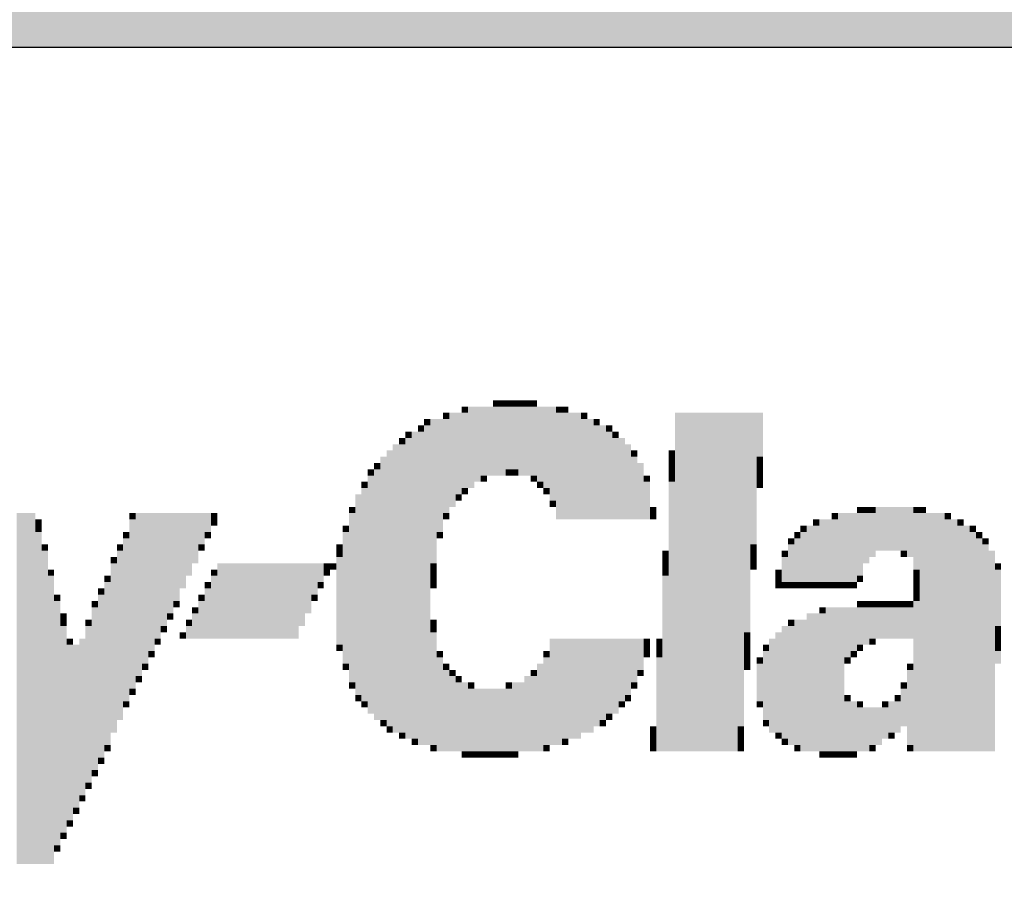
# Model space of a CAD drawing. Header units: millimetres. Extents: x -15250 to 1651995, y -140807 to 78716.
# Tile 17 of 45: x 50956 to 51109, y -97632 to -97496. Entities that reach past the tile are written whole.
import ezdxf
from ezdxf.enums import TextEntityAlignment as Align

# ---------------------------------------------------------------- set-up
doc = ezdxf.new("R2010")
doc.units = ezdxf.units.MM
doc.header["$LTSCALE"] = 100
doc.layers.add('030-PBR popis', color=12, linetype='Continuous', lineweight=9)
doc.styles.add('ISOCPEUB_10', font='isocpeur.ttf')
doc.styles.add('ISOCPEUR', font='isocpeur.ttf')
doc.styles.add('ISOCPEUR_10', font='isocpeur.ttf')

# ---------------------------------------------------------------- blocks, each defined once
blk = doc.blocks.new('KIMBER_1')
at = {"color": 7}
for points in [[(0.66403, 0.04732), (0.66403, 0.04577), (0.66247, 0.04732), (0.66247, 0.04577)], [(0.66559, 0.04732), (0.66559, 0.02706), (0.66403, 0.04732), (0.66403, 0.02706)], [(0.66715, 0.04732), (0.66715, 0.02862), (0.66559, 0.04732), (0.66559, 0.02862)], [(0.6687, 0.04732), (0.6687, 0.03018), (0.66715, 0.04732), (0.66715, 0.03018)], [(0.67026, 0.04732), (0.67026, 0.03018), (0.6687, 0.04732), (0.6687, 0.03018)], [(0.67182, 0.04888), (0.67182, 0.04732), (0.67026, 0.04888), (0.67026, 0.04732)], [(0.67182, 0.04732), (0.67182, 0.03018), (0.67026, 0.04732), (0.67026, 0.03018)], [(0.67338, 0.04888), (0.67338, 0.04732), (0.67182, 0.04888), (0.67182, 0.04732)], [(0.67338, 0.04732), (0.67338, 0.03018), (0.67182, 0.04732), (0.67182, 0.03018)], [(0.67494, 0.04888), (0.67494, 0.04732), (0.67338, 0.04888), (0.67338, 0.04732)], [(0.67494, 0.04732), (0.67494, 0.03174), (0.67338, 0.04732), (0.67338, 0.03174)], [(0.6765, 0.04888), (0.6765, 0.04732), (0.67494, 0.04888), (0.67494, 0.04732)], [(0.6765, 0.04732), (0.6765, 0.03174), (0.67494, 0.04732), (0.67494, 0.03174)], [(0.67805, 0.04888), (0.67805, 0.04732), (0.6765, 0.04888), (0.6765, 0.04732)], [(0.67805, 0.04732), (0.67805, 0.03018), (0.6765, 0.04732), (0.6765, 0.03018)], [(0.67961, 0.04888), (0.67961, 0.04732), (0.67805, 0.04888), (0.67805, 0.04732)], [(0.67961, 0.04732), (0.67961, 0.03018), (0.67805, 0.04732), (0.67805, 0.03018)], [(0.68117, 0.04888), (0.68117, 0.04732), (0.67961, 0.04888), (0.67961, 0.04732)], [(0.68117, 0.04732), (0.68117, 0.03018), (0.67961, 0.04732), (0.67961, 0.03018)], [(0.68273, 0.04732), (0.68273, 0.02862), (0.68117, 0.04732), (0.68117, 0.02862)], [(0.68429, 0.04732), (0.68429, 0.02706), (0.68273, 0.04732), (0.68273, 0.02706)], [(0.68585, 0.04732), (0.68585, 0.02395), (0.68429, 0.04732), (0.68429, 0.02395)], [(0.68741, 0.04732), (0.68741, 0.04577), (0.68585, 0.04732), (0.68585, 0.04577)], [(0.68896, 0.04732), (0.68896, 0.04577), (0.68741, 0.04732), (0.68741, 0.04577)], [(0.65468, 0.04421), (0.65468, 0.04265), (0.65312, 0.04421), (0.65312, 0.04265)], [(0.65624, 0.04421), (0.65624, 0.00836), (0.65468, 0.04421), (0.65468, 0.00836)], [(0.65779, 0.04421), (0.65779, 0.01615), (0.65624, 0.04421), (0.65624, 0.01615)], [(0.65935, 0.04577), (0.65935, 0.04421), (0.65779, 0.04577), (0.65779, 0.04421)], [(0.65935, 0.04421), (0.65935, 0.02083), (0.65779, 0.04421), (0.65779, 0.02083)], [(0.66091, 0.04577), (0.66091, 0.02239), (0.65935, 0.04577), (0.65935, 0.02239)], [(0.66247, 0.04577), (0.66247, 0.02551), (0.66091, 0.04577), (0.66091, 0.02551)], [(0.66403, 0.04577), (0.66403, 0.02706), (0.66247, 0.04577), (0.66247, 0.02706)], [(0.68741, 0.04577), (0.68741, 0.01927), (0.68585, 0.04577), (0.68585, 0.01927)], [(0.68896, 0.04577), (0.68896, 0.01927), (0.68741, 0.04577), (0.68741, 0.01927)], [(0.69052, 0.04577), (0.69052, 0.01927), (0.68896, 0.04577), (0.68896, 0.01927)], [(0.69208, 0.04577), (0.69208, 0.01927), (0.69052, 0.04577), (0.69052, 0.01927)], [(0.69364, 0.04577), (0.69364, 0.04421), (0.69208, 0.04577), (0.69208, 0.04421)], [(0.69364, 0.04421), (0.69364, 0.01927), (0.69208, 0.04421), (0.69208, 0.01927)], [(0.6952, 0.04421), (0.6952, 0.01927), (0.69364, 0.04421), (0.69364, 0.01927)], [(0.69676, 0.04421), (0.69676, 0.04265), (0.6952, 0.04421), (0.6952, 0.04265)], [(0.71702, 0.04577), (0.71702, -0.03839), (0.71546, 0.04577), (0.71546, -0.03839)], [(0.71857, 0.04577), (0.71857, -0.03839), (0.71702, 0.04577), (0.71702, -0.03839)], [(0.72013, 0.04577), (0.72013, -0.03839), (0.71857, 0.04577), (0.71857, -0.03839)], [(0.72169, 0.04577), (0.72169, -0.03839), (0.72013, 0.04577), (0.72013, -0.03839)], [(0.72325, 0.04577), (0.72325, -0.03839), (0.72169, 0.04577), (0.72169, -0.03839)], [(0.72481, 0.04577), (0.72481, -0.03839), (0.72325, 0.04577), (0.72325, -0.03839)], [(0.72637, 0.04577), (0.72637, -0.03839), (0.72481, 0.04577), (0.72481, -0.03839)], [(0.72792, 0.04577), (0.72792, -0.03839), (0.72637, 0.04577), (0.72637, -0.03839)], [(0.72948, 0.04577), (0.72948, -0.03839), (0.72792, 0.04577), (0.72792, -0.03839)], [(0.73104, 0.04577), (0.73104, -0.03839), (0.72948, 0.04577), (0.72948, -0.03839)], [(0.7326, 0.04577), (0.7326, -0.03216), (0.73104, 0.04577), (0.73104, -0.03216)], [(0.73416, 0.04577), (0.73416, -0.00878), (0.7326, 0.04577), (0.7326, -0.00878)], [(0.73572, 0.04577), (0.73572, 0.01304), (0.73416, 0.04577), (0.73416, 0.01304)], [(0.73728, 0.04577), (0.73728, 0.03486), (0.73572, 0.04577), (0.73572, 0.03486)], [(0.65312, 0.04265), (0.65312, 0.04109), (0.65156, 0.04265), (0.65156, 0.04109)], [(0.65468, 0.04265), (0.65468, -0.03683), (0.65312, 0.04265), (0.65312, -0.03683)], [(0.69676, 0.04265), (0.69676, 0.01927), (0.6952, 0.04265), (0.6952, 0.01927)], [(0.69831, 0.04265), (0.69831, 0.01927), (0.69676, 0.04265), (0.69676, 0.01927)], [(0.69987, 0.04265), (0.69987, 0.04109), (0.69831, 0.04265), (0.69831, 0.04109)], [(0.64844, 0.03953), (0.64844, 0.03797), (0.64689, 0.03953), (0.64689, 0.03797)], [(0.65, 0.04109), (0.65, 0.03953), (0.64844, 0.04109), (0.64844, 0.03953)], [(0.65, 0.03953), (0.65, -0.03527), (0.64844, 0.03953), (0.64844, -0.03527)], [(0.65156, 0.04109), (0.65156, -0.03527), (0.65, 0.04109), (0.65, -0.03527)], [(0.65312, 0.04109), (0.65312, -0.03683), (0.65156, 0.04109), (0.65156, -0.03683)], [(0.69987, 0.04109), (0.69987, 0.01927), (0.69831, 0.04109), (0.69831, 0.01927)], [(0.70143, 0.04109), (0.70143, 0.03953), (0.69987, 0.04109), (0.69987, 0.03953)], [(0.70143, 0.03953), (0.70143, 0.01927), (0.69987, 0.03953), (0.69987, 0.01927)], [(0.70299, 0.03953), (0.70299, 0.01927), (0.70143, 0.03953), (0.70143, 0.01927)], [(0.64689, 0.03797), (0.64689, -0.03372), (0.64533, 0.03797), (0.64533, -0.03372)], [(0.64844, 0.03797), (0.64844, -0.03372), (0.64689, 0.03797), (0.64689, -0.03372)], [(0.70455, 0.03797), (0.70455, 0.01927), (0.70299, 0.03797), (0.70299, 0.01927)], [(0.64377, 0.03486), (0.64377, -0.0306), (0.64221, 0.03486), (0.64221, -0.0306)], [(0.64533, 0.03641), (0.64533, -0.03216), (0.64377, 0.03641), (0.64377, -0.03216)], [(0.70611, 0.03641), (0.70611, 0.03486), (0.70455, 0.03641), (0.70455, 0.03486)], [(0.70611, 0.03486), (0.70611, 0.01927), (0.70455, 0.03486), (0.70455, 0.01927)], [(0.71546, 0.03641), (0.71546, 0.03486), (0.7139, 0.03641), (0.7139, 0.03486)], [(0.71546, 0.03486), (0.71546, 0.0333), (0.7139, 0.03486), (0.7139, 0.0333)], [(0.73728, 0.03486), (0.73728, 0.0333), (0.73572, 0.03486), (0.73572, 0.0333)], [(0.64221, 0.0333), (0.64221, 0.03174), (0.64065, 0.0333), (0.64065, 0.03174)], [(0.70766, 0.0333), (0.70766, 0.01927), (0.70611, 0.0333), (0.70611, 0.01927)], [(0.71546, 0.0333), (0.71546, 0.03174), (0.7139, 0.0333), (0.7139, 0.03174)], [(0.73728, 0.0333), (0.73728, 0.03174), (0.73572, 0.0333), (0.73572, 0.03174)], [(0.64065, 0.03174), (0.64065, 0.03018), (0.63909, 0.03174), (0.63909, 0.03018)], [(0.64065, 0.03018), (0.64065, -0.02904), (0.63909, 0.03018), (0.63909, -0.02904)], [(0.64221, 0.03174), (0.64221, -0.0306), (0.64065, 0.03174), (0.64065, -0.0306)], [(0.6687, 0.03018), (0.6687, 0.02862), (0.66715, 0.03018), (0.66715, 0.02862)], [(0.67494, 0.03174), (0.67494, 0.03018), (0.67338, 0.03174), (0.67338, 0.03018)], [(0.6765, 0.03174), (0.6765, 0.03018), (0.67494, 0.03174), (0.67494, 0.03018)], [(0.68117, 0.03018), (0.68117, 0.02862), (0.67961, 0.03018), (0.67961, 0.02862)], [(0.70922, 0.03018), (0.70922, 0.02862), (0.70766, 0.03018), (0.70766, 0.02862)], [(0.71546, 0.03174), (0.71546, 0.03018), (0.7139, 0.03174), (0.7139, 0.03018)], [(0.71546, 0.03018), (0.71546, 0.02862), (0.7139, 0.03018), (0.7139, 0.02862)], [(0.73728, 0.03174), (0.73728, 0.03018), (0.73572, 0.03174), (0.73572, 0.03018)], [(0.73728, 0.03018), (0.73728, 0.02862), (0.73572, 0.03018), (0.73572, 0.02862)], [(0.63909, 0.02862), (0.63909, 0.02706), (0.63753, 0.02862), (0.63753, 0.02706)], [(0.63909, 0.02706), (0.63909, -0.02592), (0.63753, 0.02706), (0.63753, -0.02592)], [(0.66403, 0.02706), (0.66403, 0.02551), (0.66247, 0.02706), (0.66247, 0.02551)], [(0.68273, 0.02862), (0.68273, 0.02706), (0.68117, 0.02862), (0.68117, 0.02706)], [(0.68429, 0.02706), (0.68429, 0.02551), (0.68273, 0.02706), (0.68273, 0.02551)], [(0.70922, 0.02862), (0.70922, 0.01927), (0.70766, 0.02862), (0.70766, 0.01927)], [(0.71546, 0.02862), (0.71546, -0.03839), (0.7139, 0.02862), (0.7139, -0.03839)], [(0.73728, 0.02862), (0.73728, 0.02706), (0.73572, 0.02862), (0.73572, 0.02706)], [(0.63753, 0.02551), (0.63753, -0.02436), (0.63598, 0.02551), (0.63598, -0.02436)], [(0.66247, 0.02551), (0.66247, 0.02395), (0.66091, 0.02551), (0.66091, 0.02395)], [(0.63598, 0.02239), (0.63598, 0.02083), (0.63442, 0.02239), (0.63442, 0.02083)], [(0.68585, 0.02395), (0.68585, 0.02239), (0.68429, 0.02395), (0.68429, 0.02239)], [(0.71078, 0.02239), (0.71078, 0.02083), (0.70922, 0.02239), (0.70922, 0.02083)], [(0.76221, 0.02239), (0.76221, 0.02083), (0.76065, 0.02239), (0.76065, 0.02083)], [(0.76377, 0.02239), (0.76377, 0.02083), (0.76221, 0.02239), (0.76221, 0.02083)], [(0.76533, 0.02239), (0.76533, 0.02083), (0.76377, 0.02239), (0.76377, 0.02083)], [(0.76689, 0.02239), (0.76689, 0.01148), (0.76533, 0.02239), (0.76533, 0.01148)], [(0.76844, 0.02239), (0.76844, 0.01148), (0.76689, 0.02239), (0.76689, 0.01148)], [(0.77, 0.02239), (0.77, 0.01148), (0.76844, 0.02239), (0.76844, 0.01148)], [(0.77156, 0.02239), (0.77156, 0.01148), (0.77, 0.02239), (0.77, 0.01148)], [(0.77312, 0.02239), (0.77312, 0.01148), (0.77156, 0.02239), (0.77156, 0.01148)], [(0.77468, 0.02239), (0.77468, 0.00992), (0.77312, 0.02239), (0.77312, 0.00992)], [(0.77624, 0.02239), (0.77624, 0.02083), (0.77468, 0.02239), (0.77468, 0.02083)], [(0.77779, 0.02239), (0.77779, 0.02083), (0.77624, 0.02239), (0.77624, 0.02083)], [(0.55338, 0.02083), (0.55338, -0.06644), (0.55182, 0.02083), (0.55182, -0.06644)], [(0.55494, 0.02083), (0.55494, -0.06644), (0.55338, 0.02083), (0.55338, -0.06644)], [(0.5565, 0.02083), (0.5565, -0.06644), (0.55494, 0.02083), (0.55494, -0.06644)], [(0.58143, 0.02083), (0.58143, 0.01927), (0.57987, 0.02083), (0.57987, 0.01927)], [(0.58299, 0.02083), (0.58299, -0.01969), (0.58143, 0.02083), (0.58143, -0.01969)], [(0.58455, 0.02083), (0.58455, -0.01657), (0.58299, 0.02083), (0.58299, -0.01657)], [(0.58611, 0.02083), (0.58611, -0.01346), (0.58455, 0.02083), (0.58455, -0.01346)], [(0.58766, 0.02083), (0.58766, -0.01034), (0.58611, 0.02083), (0.58611, -0.01034)], [(0.58922, 0.02083), (0.58922, -0.00722), (0.58766, 0.02083), (0.58766, -0.00722)], [(0.59078, 0.02083), (0.59078, -0.0041), (0.58922, 0.02083), (0.58922, -0.0041)], [(0.59234, 0.02083), (0.59234, -0.00099), (0.59078, 0.02083), (0.59078, -0.00099)], [(0.5939, 0.02083), (0.5939, 0.00213), (0.59234, 0.02083), (0.59234, 0.00213)], [(0.59546, 0.02083), (0.59546, 0.00525), (0.5939, 0.02083), (0.5939, 0.00525)], [(0.59702, 0.02083), (0.59702, 0.00836), (0.59546, 0.02083), (0.59546, 0.00836)], [(0.59857, 0.02083), (0.59857, 0.01304), (0.59702, 0.02083), (0.59702, 0.01304)], [(0.60013, 0.02083), (0.60013, 0.01615), (0.59857, 0.02083), (0.59857, 0.01615)], [(0.60169, 0.02083), (0.60169, 0.01927), (0.60013, 0.02083), (0.60013, 0.01927)], [(0.63598, 0.02083), (0.63598, -0.02125), (0.63442, 0.02083), (0.63442, -0.02125)], [(0.65935, 0.02083), (0.65935, 0.01927), (0.65779, 0.02083), (0.65779, 0.01927)], [(0.71078, 0.02083), (0.71078, 0.01927), (0.70922, 0.02083), (0.70922, 0.01927)], [(0.75598, 0.02083), (0.75598, 0.01927), (0.75442, 0.02083), (0.75442, 0.01927)], [(0.75753, 0.02083), (0.75753, 0.00369), (0.75598, 0.02083), (0.75598, 0.00369)], [(0.75909, 0.02083), (0.75909, 0.00369), (0.75753, 0.02083), (0.75753, 0.00369)], [(0.76065, 0.02083), (0.76065, 0.00369), (0.75909, 0.02083), (0.75909, 0.00369)], [(0.76221, 0.02083), (0.76221, 0.00525), (0.76065, 0.02083), (0.76065, 0.00525)], [(0.76377, 0.02083), (0.76377, 0.00836), (0.76221, 0.02083), (0.76221, 0.00836)], [(0.76533, 0.02083), (0.76533, 0.00992), (0.76377, 0.02083), (0.76377, 0.00992)], [(0.77624, 0.02083), (0.77624, 0.0068), (0.77468, 0.02083), (0.77468, 0.0068)], [(0.77779, 0.02083), (0.77779, -0.03839), (0.77624, 0.02083), (0.77624, -0.03839)], [(0.77935, 0.02083), (0.77935, -0.03839), (0.77779, 0.02083), (0.77779, -0.03839)], [(0.78091, 0.02083), (0.78091, -0.03839), (0.77935, 0.02083), (0.77935, -0.03839)], [(0.78247, 0.02083), (0.78247, -0.03839), (0.78091, 0.02083), (0.78091, -0.03839)], [(0.78403, 0.02083), (0.78403, 0.01927), (0.78247, 0.02083), (0.78247, 0.01927)], [(0.55805, 0.01927), (0.55805, 0.01771), (0.5565, 0.01927), (0.5565, 0.01771)], [(0.55805, 0.01771), (0.55805, 0.01615), (0.5565, 0.01771), (0.5565, 0.01615)], [(0.58143, 0.01927), (0.58143, -0.02281), (0.57987, 0.01927), (0.57987, -0.02281)], [(0.60169, 0.01927), (0.60169, 0.01771), (0.60013, 0.01927), (0.60013, 0.01771)], [(0.63442, 0.01771), (0.63442, 0.01615), (0.63286, 0.01771), (0.63286, 0.01615)], [(0.74818, 0.01771), (0.74818, 0.01615), (0.74663, 0.01771), (0.74663, 0.01615)], [(0.74974, 0.01771), (0.74974, 0.00369), (0.74818, 0.01771), (0.74818, 0.00369)], [(0.7513, 0.01927), (0.7513, 0.01771), (0.74974, 0.01927), (0.74974, 0.01771)], [(0.7513, 0.01771), (0.7513, 0.00369), (0.74974, 0.01771), (0.74974, 0.00369)], [(0.75286, 0.01927), (0.75286, 0.00369), (0.7513, 0.01927), (0.7513, 0.00369)], [(0.75442, 0.01927), (0.75442, 0.00369), (0.75286, 0.01927), (0.75286, 0.00369)], [(0.75598, 0.01927), (0.75598, 0.00369), (0.75442, 0.01927), (0.75442, 0.00369)], [(0.78403, 0.01927), (0.78403, -0.03839), (0.78247, 0.01927), (0.78247, -0.03839)], [(0.78559, 0.01927), (0.78559, -0.03839), (0.78403, 0.01927), (0.78403, -0.03839)], [(0.78715, 0.01927), (0.78715, 0.01771), (0.78559, 0.01927), (0.78559, 0.01771)], [(0.78715, 0.01771), (0.78715, -0.03839), (0.78559, 0.01771), (0.78559, -0.03839)], [(0.7887, 0.01771), (0.7887, -0.03839), (0.78715, 0.01771), (0.78715, -0.03839)], [(0.79026, 0.01771), (0.79026, 0.01615), (0.7887, 0.01771), (0.7887, 0.01615)], [(0.55805, 0.01615), (0.55805, -0.06644), (0.5565, 0.01615), (0.5565, -0.06644)], [(0.57987, 0.01615), (0.57987, 0.0146), (0.57831, 0.01615), (0.57831, 0.0146)], [(0.60013, 0.01615), (0.60013, 0.0146), (0.59857, 0.01615), (0.59857, 0.0146)], [(0.63442, 0.01615), (0.63442, -0.01657), (0.63286, 0.01615), (0.63286, -0.01657)], [(0.65779, 0.01615), (0.65779, 0.0146), (0.65624, 0.01615), (0.65624, 0.0146)], [(0.74663, 0.01615), (0.74663, 0.0146), (0.74507, 0.01615), (0.74507, 0.0146)], [(0.74818, 0.01615), (0.74818, 0.00369), (0.74663, 0.01615), (0.74663, 0.00369)], [(0.79026, 0.01615), (0.79026, -0.03839), (0.7887, 0.01615), (0.7887, -0.03839)], [(0.79182, 0.01615), (0.79182, 0.0146), (0.79026, 0.01615), (0.79026, 0.0146)], [(0.55961, 0.01304), (0.55961, 0.01148), (0.55805, 0.01304), (0.55805, 0.01148)], [(0.57831, 0.01304), (0.57831, 0.01148), (0.57676, 0.01304), (0.57676, 0.01148)], [(0.57987, 0.0146), (0.57987, -0.02592), (0.57831, 0.0146), (0.57831, -0.02592)], [(0.59857, 0.01304), (0.59857, 0.01148), (0.59702, 0.01304), (0.59702, 0.01148)], [(0.63286, 0.01304), (0.63286, 0.01148), (0.6313, 0.01304), (0.6313, 0.01148)], [(0.73572, 0.01304), (0.73572, 0.01148), (0.73416, 0.01304), (0.73416, 0.01148)], [(0.74507, 0.0146), (0.74507, 0.01304), (0.74351, 0.0146), (0.74351, 0.01304)], [(0.74507, 0.01304), (0.74507, 0.00369), (0.74351, 0.01304), (0.74351, 0.00369)], [(0.74663, 0.0146), (0.74663, 0.00369), (0.74507, 0.0146), (0.74507, 0.00369)], [(0.79182, 0.0146), (0.79182, -0.03839), (0.79026, 0.0146), (0.79026, -0.03839)], [(0.79338, 0.0146), (0.79338, 0.01304), (0.79182, 0.0146), (0.79182, 0.01304)], [(0.79338, 0.01304), (0.79338, -0.03839), (0.79182, 0.01304), (0.79182, -0.03839)], [(0.55961, 0.01148), (0.55961, -0.06644), (0.55805, 0.01148), (0.55805, -0.06644)], [(0.57676, 0.00992), (0.57676, 0.00836), (0.5752, 0.00992), (0.5752, 0.00836)], [(0.57831, 0.01148), (0.57831, -0.0306), (0.57676, 0.01148), (0.57676, -0.0306)], [(0.63286, 0.01148), (0.63286, 0.00992), (0.6313, 0.01148), (0.6313, 0.00992)], [(0.63286, 0.00992), (0.63286, -0.0119), (0.6313, 0.00992), (0.6313, -0.0119)], [(0.7139, 0.01148), (0.7139, 0.00992), (0.71234, 0.01148), (0.71234, 0.00992)], [(0.7139, 0.00992), (0.7139, 0.00836), (0.71234, 0.00992), (0.71234, 0.00836)], [(0.73572, 0.01148), (0.73572, 0.00992), (0.73416, 0.01148), (0.73416, 0.00992)], [(0.73572, 0.00992), (0.73572, 0.00836), (0.73416, 0.00992), (0.73416, 0.00836)], [(0.74351, 0.01148), (0.74351, 0.00992), (0.74195, 0.01148), (0.74195, 0.00992)], [(0.74351, 0.00992), (0.74351, 0.00369), (0.74195, 0.00992), (0.74195, 0.00369)], [(0.77312, 0.01148), (0.77312, 0.00992), (0.77156, 0.01148), (0.77156, 0.00992)], [(0.79494, 0.01148), (0.79494, -0.03839), (0.79338, 0.01148), (0.79338, -0.03839)], [(0.57676, 0.00836), (0.57676, -0.03372), (0.5752, 0.00836), (0.5752, -0.03372)], [(0.60325, 0.00836), (0.60325, -0.01034), (0.60169, 0.00836), (0.60169, -0.01034)], [(0.60481, 0.00836), (0.60481, -0.01034), (0.60325, 0.00836), (0.60325, -0.01034)], [(0.60637, 0.00836), (0.60637, -0.01034), (0.60481, 0.00836), (0.60481, -0.01034)], [(0.60792, 0.00836), (0.60792, -0.01034), (0.60637, 0.00836), (0.60637, -0.01034)], [(0.60948, 0.00836), (0.60948, -0.01034), (0.60792, 0.00836), (0.60792, -0.01034)], [(0.61104, 0.00836), (0.61104, -0.01034), (0.60948, 0.00836), (0.60948, -0.01034)], [(0.6126, 0.00836), (0.6126, -0.01034), (0.61104, 0.00836), (0.61104, -0.01034)], [(0.61416, 0.00836), (0.61416, -0.01034), (0.6126, 0.00836), (0.6126, -0.01034)], [(0.61572, 0.00836), (0.61572, -0.01034), (0.61416, 0.00836), (0.61416, -0.01034)], [(0.61728, 0.00836), (0.61728, -0.01034), (0.61572, 0.00836), (0.61572, -0.01034)], [(0.61883, 0.00836), (0.61883, -0.01034), (0.61728, 0.00836), (0.61728, -0.01034)], [(0.62039, 0.00836), (0.62039, -0.01034), (0.61883, 0.00836), (0.61883, -0.01034)], [(0.62195, 0.00836), (0.62195, -0.01034), (0.62039, 0.00836), (0.62039, -0.01034)], [(0.62351, 0.00836), (0.62351, -0.00722), (0.62195, 0.00836), (0.62195, -0.00722)], [(0.62507, 0.00836), (0.62507, -0.0041), (0.62351, 0.00836), (0.62351, -0.0041)], [(0.62663, 0.00836), (0.62663, 0.00057), (0.62507, 0.00836), (0.62507, 0.00057)], [(0.62818, 0.00836), (0.62818, 0.00369), (0.62663, 0.00836), (0.62663, 0.00369)], [(0.62974, 0.00836), (0.62974, 0.0068), (0.62818, 0.00836), (0.62818, 0.0068)], [(0.6313, 0.00836), (0.6313, 0.0068), (0.62974, 0.00836), (0.62974, 0.0068)], [(0.65624, 0.00836), (0.65624, 0.0068), (0.65468, 0.00836), (0.65468, 0.0068)], [(0.7139, 0.00836), (0.7139, 0.0068), (0.71234, 0.00836), (0.71234, 0.0068)], [(0.73572, 0.00836), (0.73572, 0.0068), (0.73416, 0.00836), (0.73416, 0.0068)], [(0.7965, 0.00836), (0.7965, 0.0068), (0.79494, 0.00836), (0.79494, 0.0068)], [(0.56117, 0.0068), (0.56117, 0.00525), (0.55961, 0.0068), (0.55961, 0.00525)], [(0.56117, 0.00525), (0.56117, -0.06644), (0.55961, 0.00525), (0.55961, -0.06644)], [(0.5752, 0.00525), (0.5752, 0.00369), (0.57364, 0.00525), (0.57364, 0.00369)], [(0.60169, 0.0068), (0.60169, 0.00525), (0.60013, 0.0068), (0.60013, 0.00525)], [(0.60169, 0.00525), (0.60169, -0.01034), (0.60013, 0.00525), (0.60013, -0.01034)], [(0.62974, 0.0068), (0.62974, 0.00525), (0.62818, 0.0068), (0.62818, 0.00525)], [(0.65624, 0.0068), (0.65624, 0.00525), (0.65468, 0.0068), (0.65468, 0.00525)], [(0.65624, 0.00525), (0.65624, 0.00369), (0.65468, 0.00525), (0.65468, 0.00369)], [(0.7139, 0.0068), (0.7139, 0.00525), (0.71234, 0.0068), (0.71234, 0.00525)], [(0.7139, 0.00525), (0.7139, -0.03839), (0.71234, 0.00525), (0.71234, -0.03839)], [(0.74195, 0.0068), (0.74195, 0.00525), (0.74039, 0.0068), (0.74039, 0.00525)], [(0.74195, 0.00525), (0.74195, 0.00369), (0.74039, 0.00525), (0.74039, 0.00369)], [(0.76221, 0.00525), (0.76221, 0.00369), (0.76065, 0.00525), (0.76065, 0.00369)], [(0.77624, 0.0068), (0.77624, 0.00525), (0.77468, 0.0068), (0.77468, 0.00525)], [(0.77624, 0.00525), (0.77624, 0.00369), (0.77468, 0.00525), (0.77468, 0.00369)], [(0.7965, 0.0068), (0.7965, -0.00722), (0.79494, 0.0068), (0.79494, -0.00722)], [(0.5752, 0.00369), (0.5752, -0.03683), (0.57364, 0.00369), (0.57364, -0.03683)], [(0.60013, 0.00369), (0.60013, 0.00213), (0.59857, 0.00369), (0.59857, 0.00213)], [(0.62818, 0.00369), (0.62818, 0.00213), (0.62663, 0.00369), (0.62663, 0.00213)], [(0.65624, 0.00369), (0.65624, 0.00213), (0.65468, 0.00369), (0.65468, 0.00213)], [(0.74195, 0.00369), (0.74195, 0.00213), (0.74039, 0.00369), (0.74039, 0.00213)], [(0.74351, 0.00369), (0.74351, 0.00213), (0.74195, 0.00369), (0.74195, 0.00213)], [(0.74507, 0.00369), (0.74507, 0.00213), (0.74351, 0.00369), (0.74351, 0.00213)], [(0.74663, 0.00369), (0.74663, 0.00213), (0.74507, 0.00369), (0.74507, 0.00213)], [(0.74818, 0.00369), (0.74818, 0.00213), (0.74663, 0.00369), (0.74663, 0.00213)], [(0.74974, 0.00369), (0.74974, 0.00213), (0.74818, 0.00369), (0.74818, 0.00213)], [(0.7513, 0.00369), (0.7513, 0.00213), (0.74974, 0.00369), (0.74974, 0.00213)], [(0.75286, 0.00369), (0.75286, 0.00213), (0.7513, 0.00369), (0.7513, 0.00213)], [(0.75442, 0.00369), (0.75442, 0.00213), (0.75286, 0.00369), (0.75286, 0.00213)], [(0.75598, 0.00369), (0.75598, 0.00213), (0.75442, 0.00369), (0.75442, 0.00213)], [(0.75753, 0.00369), (0.75753, 0.00213), (0.75598, 0.00369), (0.75598, 0.00213)], [(0.75909, 0.00369), (0.75909, 0.00213), (0.75753, 0.00369), (0.75753, 0.00213)], [(0.76065, 0.00369), (0.76065, 0.00213), (0.75909, 0.00369), (0.75909, 0.00213)], [(0.77624, 0.00369), (0.77624, 0.00213), (0.77468, 0.00369), (0.77468, 0.00213)], [(0.56273, 0.00057), (0.56273, -0.00099), (0.56117, 0.00057), (0.56117, -0.00099)], [(0.57364, 0.00213), (0.57364, 0.00057), (0.57208, 0.00213), (0.57208, 0.00057)], [(0.57364, 0.00057), (0.57364, -0.03995), (0.57208, 0.00057), (0.57208, -0.03995)], [(0.59857, 0.00057), (0.59857, -0.00099), (0.59702, 0.00057), (0.59702, -0.00099)], [(0.60013, 0.00213), (0.60013, -0.01034), (0.59857, 0.00213), (0.59857, -0.01034)], [(0.62663, 0.00057), (0.62663, -0.00099), (0.62507, 0.00057), (0.62507, -0.00099)], [(0.77624, 0.00213), (0.77624, 0.00057), (0.77468, 0.00213), (0.77468, 0.00057)], [(0.77624, 0.00057), (0.77624, -0.00099), (0.77468, 0.00057), (0.77468, -0.00099)], [(0.56273, -0.00099), (0.56273, -0.06177), (0.56117, -0.00099), (0.56117, -0.06177)], [(0.57208, -0.00099), (0.57208, -0.00255), (0.57052, -0.00099), (0.57052, -0.00255)], [(0.59234, -0.00099), (0.59234, -0.00255), (0.59078, -0.00099), (0.59078, -0.00255)], [(0.59857, -0.00099), (0.59857, -0.01034), (0.59702, -0.00099), (0.59702, -0.01034)], [(0.76221, -0.00099), (0.76221, -0.00255), (0.76065, -0.00099), (0.76065, -0.00255)], [(0.76377, -0.00099), (0.76377, -0.00255), (0.76221, -0.00099), (0.76221, -0.00255)], [(0.76533, -0.00099), (0.76533, -0.00255), (0.76377, -0.00099), (0.76377, -0.00255)], [(0.76689, -0.00099), (0.76689, -0.00255), (0.76533, -0.00099), (0.76533, -0.00255)], [(0.76844, -0.00099), (0.76844, -0.00255), (0.76689, -0.00099), (0.76689, -0.00255)], [(0.77, -0.00099), (0.77, -0.00255), (0.76844, -0.00099), (0.76844, -0.00255)], [(0.77156, -0.00099), (0.77156, -0.00255), (0.77, -0.00099), (0.77, -0.00255)], [(0.77312, -0.00099), (0.77312, -0.00255), (0.77156, -0.00099), (0.77156, -0.00255)], [(0.77468, -0.00099), (0.77468, -0.00255), (0.77312, -0.00099), (0.77312, -0.00255)], [(0.77624, -0.00099), (0.77624, -0.03839), (0.77468, -0.00099), (0.77468, -0.03839)], [(0.56429, -0.0041), (0.56429, -0.00566), (0.56273, -0.0041), (0.56273, -0.00566)], [(0.57208, -0.00255), (0.57208, -0.04307), (0.57052, -0.00255), (0.57052, -0.04307)], [(0.59078, -0.0041), (0.59078, -0.00566), (0.58922, -0.0041), (0.58922, -0.00566)], [(0.59702, -0.00255), (0.59702, -0.0041), (0.59546, -0.00255), (0.59546, -0.0041)], [(0.59702, -0.0041), (0.59702, -0.01034), (0.59546, -0.0041), (0.59546, -0.01034)], [(0.74974, -0.0041), (0.74974, -0.03839), (0.74818, -0.0041), (0.74818, -0.03839)], [(0.7513, -0.0041), (0.7513, -0.03839), (0.74974, -0.0041), (0.74974, -0.03839)], [(0.75286, -0.00255), (0.75286, -0.0041), (0.7513, -0.00255), (0.7513, -0.0041)], [(0.75286, -0.0041), (0.75286, -0.03839), (0.7513, -0.0041), (0.7513, -0.03839)], [(0.75442, -0.00255), (0.75442, -0.03839), (0.75286, -0.00255), (0.75286, -0.03839)], [(0.75598, -0.00255), (0.75598, -0.03839), (0.75442, -0.00255), (0.75442, -0.03839)], [(0.75753, -0.00255), (0.75753, -0.03839), (0.75598, -0.00255), (0.75598, -0.03839)], [(0.75909, -0.00255), (0.75909, -0.01501), (0.75753, -0.00255), (0.75753, -0.01501)], [(0.76065, -0.00255), (0.76065, -0.01346), (0.75909, -0.00255), (0.75909, -0.01346)], [(0.76221, -0.00255), (0.76221, -0.0119), (0.76065, -0.00255), (0.76065, -0.0119)], [(0.76377, -0.00255), (0.76377, -0.0119), (0.76221, -0.00255), (0.76221, -0.0119)], [(0.76533, -0.00255), (0.76533, -0.01034), (0.76377, -0.00255), (0.76377, -0.01034)], [(0.76689, -0.00255), (0.76689, -0.01034), (0.76533, -0.00255), (0.76533, -0.01034)], [(0.76844, -0.00255), (0.76844, -0.01034), (0.76689, -0.00255), (0.76689, -0.01034)], [(0.77, -0.00255), (0.77, -0.01034), (0.76844, -0.00255), (0.76844, -0.01034)], [(0.77156, -0.00255), (0.77156, -0.01034), (0.77, -0.00255), (0.77, -0.01034)], [(0.77312, -0.00255), (0.77312, -0.01034), (0.77156, -0.00255), (0.77156, -0.01034)], [(0.77468, -0.00255), (0.77468, -0.01034), (0.77312, -0.00255), (0.77312, -0.01034)], [(0.56429, -0.00566), (0.56429, -0.00722), (0.56273, -0.00566), (0.56273, -0.00722)], [(0.56429, -0.00722), (0.56429, -0.05865), (0.56273, -0.00722), (0.56273, -0.05865)], [(0.57052, -0.00566), (0.57052, -0.00722), (0.56896, -0.00566), (0.56896, -0.00722)], [(0.57052, -0.00722), (0.57052, -0.04618), (0.56896, -0.00722), (0.56896, -0.04618)], [(0.58922, -0.00722), (0.58922, -0.00878), (0.58766, -0.00722), (0.58766, -0.00878)], [(0.59546, -0.00566), (0.59546, -0.00722), (0.5939, -0.00566), (0.5939, -0.00722)], [(0.59546, -0.00722), (0.59546, -0.01034), (0.5939, -0.00722), (0.5939, -0.01034)], [(0.65624, -0.00566), (0.65624, -0.00722), (0.65468, -0.00566), (0.65468, -0.00722)], [(0.65624, -0.00722), (0.65624, -0.00878), (0.65468, -0.00722), (0.65468, -0.00878)], [(0.74351, -0.00722), (0.74351, -0.03527), (0.74195, -0.00722), (0.74195, -0.03527)], [(0.74507, -0.00566), (0.74507, -0.00722), (0.74351, -0.00566), (0.74351, -0.00722)], [(0.74507, -0.00722), (0.74507, -0.03683), (0.74351, -0.00722), (0.74351, -0.03683)], [(0.74663, -0.00566), (0.74663, -0.03683), (0.74507, -0.00566), (0.74507, -0.03683)], [(0.74818, -0.00566), (0.74818, -0.03839), (0.74663, -0.00566), (0.74663, -0.03839)], [(0.7965, -0.00722), (0.7965, -0.00878), (0.79494, -0.00722), (0.79494, -0.00878)], [(0.5939, -0.00878), (0.5939, -0.01034), (0.59234, -0.00878), (0.59234, -0.01034)], [(0.65624, -0.00878), (0.65624, -0.03683), (0.65468, -0.00878), (0.65468, -0.03683)], [(0.73416, -0.00878), (0.73416, -0.01034), (0.7326, -0.00878), (0.7326, -0.01034)], [(0.74195, -0.00878), (0.74195, -0.03372), (0.74039, -0.00878), (0.74039, -0.03372)], [(0.7965, -0.00878), (0.7965, -0.01034), (0.79494, -0.00878), (0.79494, -0.01034)], [(0.56585, -0.01034), (0.56585, -0.0119), (0.56429, -0.01034), (0.56429, -0.0119)], [(0.56585, -0.0119), (0.56585, -0.05553), (0.56429, -0.0119), (0.56429, -0.05553)], [(0.56741, -0.0119), (0.56741, -0.05242), (0.56585, -0.0119), (0.56585, -0.05242)], [(0.56896, -0.01034), (0.56896, -0.0493), (0.56741, -0.01034), (0.56741, -0.0493)], [(0.58766, -0.01034), (0.58766, -0.0119), (0.58611, -0.01034), (0.58611, -0.0119)], [(0.63286, -0.0119), (0.63286, -0.01346), (0.6313, -0.0119), (0.6313, -0.01346)], [(0.68585, -0.01034), (0.68585, -0.03683), (0.68429, -0.01034), (0.68429, -0.03683)], [(0.68741, -0.01034), (0.68741, -0.03683), (0.68585, -0.01034), (0.68585, -0.03683)], [(0.68896, -0.01034), (0.68896, -0.03527), (0.68741, -0.01034), (0.68741, -0.03527)], [(0.69052, -0.01034), (0.69052, -0.03527), (0.68896, -0.01034), (0.68896, -0.03527)], [(0.69208, -0.01034), (0.69208, -0.03527), (0.69052, -0.01034), (0.69052, -0.03527)], [(0.69364, -0.01034), (0.69364, -0.03372), (0.69208, -0.01034), (0.69208, -0.03372)], [(0.6952, -0.01034), (0.6952, -0.03372), (0.69364, -0.01034), (0.69364, -0.03372)], [(0.69676, -0.01034), (0.69676, -0.03216), (0.6952, -0.01034), (0.6952, -0.03216)], [(0.69831, -0.01034), (0.69831, -0.0306), (0.69676, -0.01034), (0.69676, -0.0306)], [(0.69987, -0.01034), (0.69987, -0.02904), (0.69831, -0.01034), (0.69831, -0.02904)], [(0.70143, -0.01034), (0.70143, -0.02904), (0.69987, -0.01034), (0.69987, -0.02904)], [(0.70299, -0.01034), (0.70299, -0.02592), (0.70143, -0.01034), (0.70143, -0.02592)], [(0.70455, -0.01034), (0.70455, -0.02436), (0.70299, -0.01034), (0.70299, -0.02436)], [(0.70611, -0.01034), (0.70611, -0.02125), (0.70455, -0.01034), (0.70455, -0.02125)], [(0.70766, -0.01034), (0.70766, -0.01813), (0.70611, -0.01034), (0.70611, -0.01813)], [(0.70922, -0.01034), (0.70922, -0.0119), (0.70766, -0.01034), (0.70766, -0.0119)], [(0.70922, -0.0119), (0.70922, -0.01346), (0.70766, -0.0119), (0.70766, -0.01346)], [(0.71234, -0.01034), (0.71234, -0.0119), (0.71078, -0.01034), (0.71078, -0.0119)], [(0.71234, -0.0119), (0.71234, -0.01346), (0.71078, -0.0119), (0.71078, -0.01346)], [(0.73416, -0.01034), (0.73416, -0.0119), (0.7326, -0.01034), (0.7326, -0.0119)], [(0.73416, -0.0119), (0.73416, -0.01346), (0.7326, -0.0119), (0.7326, -0.01346)], [(0.73883, -0.0119), (0.73883, -0.01346), (0.73728, -0.0119), (0.73728, -0.01346)], [(0.74039, -0.01034), (0.74039, -0.03372), (0.73883, -0.01034), (0.73883, -0.03372)], [(0.76221, -0.0119), (0.76221, -0.01346), (0.76065, -0.0119), (0.76065, -0.01346)], [(0.76533, -0.01034), (0.76533, -0.0119), (0.76377, -0.01034), (0.76377, -0.0119)], [(0.7965, -0.01034), (0.7965, -0.0119), (0.79494, -0.01034), (0.79494, -0.0119)], [(0.7965, -0.0119), (0.7965, -0.01346), (0.79494, -0.0119), (0.79494, -0.01346)], [(0.58611, -0.01346), (0.58611, -0.01501), (0.58455, -0.01346), (0.58455, -0.01501)], [(0.65779, -0.01346), (0.65779, -0.01501), (0.65624, -0.01346), (0.65624, -0.01501)], [(0.68429, -0.01346), (0.68429, -0.01501), (0.68273, -0.01346), (0.68273, -0.01501)], [(0.70922, -0.01346), (0.70922, -0.01501), (0.70766, -0.01346), (0.70766, -0.01501)], [(0.71234, -0.01346), (0.71234, -0.01501), (0.71078, -0.01346), (0.71078, -0.01501)], [(0.73416, -0.01346), (0.73416, -0.01501), (0.7326, -0.01346), (0.7326, -0.01501)], [(0.73883, -0.01346), (0.73883, -0.0306), (0.73728, -0.01346), (0.73728, -0.0306)], [(0.76065, -0.01346), (0.76065, -0.01501), (0.75909, -0.01346), (0.75909, -0.01501)], [(0.7965, -0.01346), (0.7965, -0.01657), (0.79494, -0.01346), (0.79494, -0.01657)], [(0.58455, -0.01657), (0.58455, -0.01813), (0.58299, -0.01657), (0.58299, -0.01813)], [(0.63442, -0.01657), (0.63442, -0.01813), (0.63286, -0.01657), (0.63286, -0.01813)], [(0.65779, -0.01501), (0.65779, -0.03839), (0.65624, -0.01501), (0.65624, -0.03839)], [(0.65935, -0.01657), (0.65935, -0.01813), (0.65779, -0.01657), (0.65779, -0.01813)], [(0.68273, -0.01657), (0.68273, -0.03839), (0.68117, -0.01657), (0.68117, -0.03839)], [(0.68429, -0.01501), (0.68429, -0.03683), (0.68273, -0.01501), (0.68273, -0.03683)], [(0.71234, -0.01501), (0.71234, -0.03839), (0.71078, -0.01501), (0.71078, -0.03839)], [(0.73416, -0.01501), (0.73416, -0.01657), (0.7326, -0.01501), (0.7326, -0.01657)], [(0.73416, -0.01657), (0.73416, -0.01813), (0.7326, -0.01657), (0.7326, -0.01813)], [(0.73728, -0.01501), (0.73728, -0.01657), (0.73572, -0.01501), (0.73572, -0.01657)], [(0.73728, -0.01657), (0.73728, -0.02592), (0.73572, -0.01657), (0.73572, -0.02592)], [(0.75909, -0.01501), (0.75909, -0.01657), (0.75753, -0.01501), (0.75753, -0.01657)], [(0.77468, -0.01657), (0.77468, -0.01813), (0.77312, -0.01657), (0.77312, -0.01813)], [(0.65935, -0.01813), (0.65935, -0.03839), (0.65779, -0.01813), (0.65779, -0.03839)], [(0.66091, -0.01813), (0.66091, -0.01969), (0.65935, -0.01813), (0.65935, -0.01969)], [(0.68117, -0.01813), (0.68117, -0.01969), (0.67961, -0.01813), (0.67961, -0.01969)], [(0.70766, -0.01813), (0.70766, -0.01969), (0.70611, -0.01813), (0.70611, -0.01969)], [(0.77468, -0.01813), (0.77468, -0.03683), (0.77312, -0.01813), (0.77312, -0.03683)], [(0.58299, -0.01969), (0.58299, -0.02125), (0.58143, -0.01969), (0.58143, -0.02125)], [(0.63598, -0.02125), (0.63598, -0.02281), (0.63442, -0.02125), (0.63442, -0.02281)], [(0.66091, -0.01969), (0.66091, -0.03839), (0.65935, -0.01969), (0.65935, -0.03839)], [(0.66247, -0.01969), (0.66247, -0.02125), (0.66091, -0.01969), (0.66091, -0.02125)], [(0.66247, -0.02125), (0.66247, -0.03839), (0.66091, -0.02125), (0.66091, -0.03839)], [(0.66403, -0.02125), (0.66403, -0.03839), (0.66247, -0.02125), (0.66247, -0.03839)], [(0.66559, -0.02125), (0.66559, -0.02281), (0.66403, -0.02125), (0.66403, -0.02281)], [(0.67494, -0.02125), (0.67494, -0.02281), (0.67338, -0.02125), (0.67338, -0.02281)], [(0.6765, -0.02125), (0.6765, -0.03839), (0.67494, -0.02125), (0.67494, -0.03839)], [(0.67805, -0.02125), (0.67805, -0.03839), (0.6765, -0.02125), (0.6765, -0.03839)], [(0.67961, -0.01969), (0.67961, -0.03839), (0.67805, -0.01969), (0.67805, -0.03839)], [(0.68117, -0.01969), (0.68117, -0.03839), (0.67961, -0.01969), (0.67961, -0.03839)], [(0.70611, -0.02125), (0.70611, -0.02281), (0.70455, -0.02125), (0.70455, -0.02281)], [(0.77312, -0.02125), (0.77312, -0.02281), (0.77156, -0.02125), (0.77156, -0.02281)], [(0.58143, -0.02281), (0.58143, -0.02436), (0.57987, -0.02281), (0.57987, -0.02436)], [(0.63753, -0.02436), (0.63753, -0.02592), (0.63598, -0.02436), (0.63598, -0.02592)], [(0.66559, -0.02281), (0.66559, -0.03839), (0.66403, -0.02281), (0.66403, -0.03839)], [(0.66715, -0.02281), (0.66715, -0.03839), (0.66559, -0.02281), (0.66559, -0.03839)], [(0.6687, -0.02281), (0.6687, -0.03839), (0.66715, -0.02281), (0.66715, -0.03839)], [(0.67026, -0.02281), (0.67026, -0.03839), (0.6687, -0.02281), (0.6687, -0.03839)], [(0.67182, -0.02281), (0.67182, -0.03839), (0.67026, -0.02281), (0.67026, -0.03839)], [(0.67338, -0.02281), (0.67338, -0.03839), (0.67182, -0.02281), (0.67182, -0.03839)], [(0.67494, -0.02281), (0.67494, -0.03839), (0.67338, -0.02281), (0.67338, -0.03839)], [(0.70455, -0.02436), (0.70455, -0.02592), (0.70299, -0.02436), (0.70299, -0.02592)], [(0.75909, -0.02436), (0.75909, -0.02592), (0.75753, -0.02436), (0.75753, -0.02592)], [(0.77156, -0.02436), (0.77156, -0.02592), (0.77, -0.02436), (0.77, -0.02592)], [(0.77312, -0.02281), (0.77312, -0.03216), (0.77156, -0.02281), (0.77156, -0.03216)], [(0.57987, -0.02592), (0.57987, -0.02748), (0.57831, -0.02592), (0.57831, -0.02748)], [(0.63909, -0.02592), (0.63909, -0.02748), (0.63753, -0.02592), (0.63753, -0.02748)], [(0.70299, -0.02592), (0.70299, -0.02748), (0.70143, -0.02592), (0.70143, -0.02748)], [(0.73728, -0.02592), (0.73728, -0.02748), (0.73572, -0.02592), (0.73572, -0.02748)], [(0.75909, -0.02592), (0.75909, -0.03839), (0.75753, -0.02592), (0.75753, -0.03839)], [(0.76065, -0.02592), (0.76065, -0.03839), (0.75909, -0.02592), (0.75909, -0.03839)], [(0.76221, -0.02592), (0.76221, -0.02748), (0.76065, -0.02592), (0.76065, -0.02748)], [(0.76844, -0.02592), (0.76844, -0.02748), (0.76689, -0.02592), (0.76689, -0.02748)], [(0.77, -0.02592), (0.77, -0.03372), (0.76844, -0.02592), (0.76844, -0.03372)], [(0.77156, -0.02592), (0.77156, -0.03372), (0.77, -0.02592), (0.77, -0.03372)], [(0.69987, -0.02904), (0.69987, -0.0306), (0.69831, -0.02904), (0.69831, -0.0306)], [(0.76221, -0.02748), (0.76221, -0.03839), (0.76065, -0.02748), (0.76065, -0.03839)], [(0.76377, -0.02748), (0.76377, -0.03839), (0.76221, -0.02748), (0.76221, -0.03839)], [(0.76533, -0.02748), (0.76533, -0.03683), (0.76377, -0.02748), (0.76377, -0.03683)], [(0.76689, -0.02748), (0.76689, -0.03683), (0.76533, -0.02748), (0.76533, -0.03683)], [(0.76844, -0.02748), (0.76844, -0.03527), (0.76689, -0.02748), (0.76689, -0.03527)], [(0.64377, -0.0306), (0.64377, -0.03216), (0.64221, -0.0306), (0.64221, -0.03216)], [(0.69831, -0.0306), (0.69831, -0.03216), (0.69676, -0.0306), (0.69676, -0.03216)], [(0.73883, -0.0306), (0.73883, -0.03216), (0.73728, -0.0306), (0.73728, -0.03216)], [(0.64533, -0.03216), (0.64533, -0.03372), (0.64377, -0.03216), (0.64377, -0.03372)], [(0.64844, -0.03372), (0.64844, -0.03527), (0.64689, -0.03372), (0.64689, -0.03527)], [(0.71078, -0.03216), (0.71078, -0.03372), (0.70922, -0.03216), (0.70922, -0.03372)], [(0.71078, -0.03372), (0.71078, -0.03527), (0.70922, -0.03372), (0.70922, -0.03527)], [(0.7326, -0.03216), (0.7326, -0.03372), (0.73104, -0.03216), (0.73104, -0.03372)], [(0.7326, -0.03372), (0.7326, -0.03527), (0.73104, -0.03372), (0.73104, -0.03527)], [(0.74195, -0.03372), (0.74195, -0.03527), (0.74039, -0.03372), (0.74039, -0.03527)], [(0.77, -0.03372), (0.77, -0.03527), (0.76844, -0.03372), (0.76844, -0.03527)], [(0.65156, -0.03527), (0.65156, -0.03683), (0.65, -0.03527), (0.65, -0.03683)], [(0.68896, -0.03527), (0.68896, -0.03683), (0.68741, -0.03527), (0.68741, -0.03683)], [(0.71078, -0.03527), (0.71078, -0.03683), (0.70922, -0.03527), (0.70922, -0.03683)], [(0.7326, -0.03527), (0.7326, -0.03683), (0.73104, -0.03527), (0.73104, -0.03683)], [(0.74351, -0.03527), (0.74351, -0.03683), (0.74195, -0.03527), (0.74195, -0.03683)], [(0.5752, -0.03683), (0.5752, -0.03839), (0.57364, -0.03683), (0.57364, -0.03839)], [(0.65624, -0.03683), (0.65624, -0.03839), (0.65468, -0.03683), (0.65468, -0.03839)], [(0.66403, -0.03839), (0.66403, -0.03995), (0.66247, -0.03839), (0.66247, -0.03995)], [(0.66559, -0.03839), (0.66559, -0.03995), (0.66403, -0.03839), (0.66403, -0.03995)], [(0.66715, -0.03839), (0.66715, -0.03995), (0.66559, -0.03839), (0.66559, -0.03995)], [(0.6687, -0.03839), (0.6687, -0.03995), (0.66715, -0.03839), (0.66715, -0.03995)], [(0.67026, -0.03839), (0.67026, -0.03995), (0.6687, -0.03839), (0.6687, -0.03995)], [(0.67182, -0.03839), (0.67182, -0.03995), (0.67026, -0.03839), (0.67026, -0.03995)], [(0.67338, -0.03839), (0.67338, -0.03995), (0.67182, -0.03839), (0.67182, -0.03995)], [(0.67494, -0.03839), (0.67494, -0.03995), (0.67338, -0.03839), (0.67338, -0.03995)], [(0.6765, -0.03839), (0.6765, -0.03995), (0.67494, -0.03839), (0.67494, -0.03995)], [(0.68429, -0.03683), (0.68429, -0.03839), (0.68273, -0.03683), (0.68273, -0.03839)], [(0.71078, -0.03683), (0.71078, -0.03839), (0.70922, -0.03683), (0.70922, -0.03839)], [(0.7326, -0.03683), (0.7326, -0.03839), (0.73104, -0.03683), (0.73104, -0.03839)], [(0.74663, -0.03683), (0.74663, -0.03839), (0.74507, -0.03683), (0.74507, -0.03839)], [(0.75286, -0.03839), (0.75286, -0.03995), (0.7513, -0.03839), (0.7513, -0.03995)], [(0.75442, -0.03839), (0.75442, -0.03995), (0.75286, -0.03839), (0.75286, -0.03995)], [(0.75598, -0.03839), (0.75598, -0.03995), (0.75442, -0.03839), (0.75442, -0.03995)], [(0.75753, -0.03839), (0.75753, -0.03995), (0.75598, -0.03839), (0.75598, -0.03995)], [(0.75909, -0.03839), (0.75909, -0.03995), (0.75753, -0.03839), (0.75753, -0.03995)], [(0.76065, -0.03839), (0.76065, -0.03995), (0.75909, -0.03839), (0.75909, -0.03995)], [(0.76533, -0.03683), (0.76533, -0.03839), (0.76377, -0.03683), (0.76377, -0.03839)], [(0.77468, -0.03683), (0.77468, -0.03839), (0.77312, -0.03683), (0.77312, -0.03839)], [(0.57364, -0.03995), (0.57364, -0.04151), (0.57208, -0.03995), (0.57208, -0.04151)], [(0.57208, -0.04307), (0.57208, -0.04462), (0.57052, -0.04307), (0.57052, -0.04462)], [(0.57052, -0.04618), (0.57052, -0.04774), (0.56896, -0.04618), (0.56896, -0.04774)], [(0.56896, -0.0493), (0.56896, -0.05086), (0.56741, -0.0493), (0.56741, -0.05086)], [(0.56741, -0.05242), (0.56741, -0.05398), (0.56585, -0.05242), (0.56585, -0.05398)], [(0.56585, -0.05553), (0.56585, -0.05709), (0.56429, -0.05553), (0.56429, -0.05709)], [(0.56429, -0.05865), (0.56429, -0.06021), (0.56273, -0.05865), (0.56273, -0.06021)], [(0.56273, -0.06177), (0.56273, -0.06333), (0.56117, -0.06177), (0.56117, -0.06333)]]:
    blk.add_solid(points, dxfattribs=at)
blk = doc.blocks.new('RAZITKO-KCC')
h = blk.add_hatch(color=256)
h.paths.add_polyline_path([(-140, 76), (-140, 103), (0, 103), (0, 76)])
h.paths.add_polyline_path([(-139, 77), (-139, 102), (-70.5, 102), (-70.5, 77)], flags=16)
h.paths.add_polyline_path([(-69.5, 77), (-69.5, 102), (-1, 102), (-1, 77)], flags=16)
blk.add_line((-139, 102), (-70.5, 102))
at = {"xscale": 62.28062766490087, "yscale": 62.28062767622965, "zscale": 62.28062766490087}
blk.add_blockref('KIMBER_1', (-130.965, 93.488), dxfattribs=at)
at = {"color": 3}
for tag, p, height, style in [('INVESTOR_jméno', (-130.18, 85.973), 2.5, 'ISOCPEUR_10'), ('INVESTOR_ulice', (-130.18, 82.294), 2.5, 'ISOCPEUR_10'), ('INVESTOR_město', (-130.18, 78.63), 2.5, 'ISOCPEUR_10'), ('HLAVNÍ_INŽENÝR_PROJEKTU', (-69, 69), 2.5, 'ISOCPEUR_10'), ('PROFESE', (-139, 69), 2.5, 'ISOCPEUR_10'), ('ZODPOVĚDNÝ_PROJEKTANT_PROFESE', (-69, 60), 2.5, 'ISOCPEUR_10'), ('ZPRACOVATEL_PROFESE_jméno', (-139, 60), 2.5, 'ISOCPEUR_10'), ('ZPRACOVATEL_PROFESE_ulice', (-139, 55.5), 2.5, 'ISOCPEUR_10'), ('ZPRACOVATEL_PROFESE_město', (-139, 51), 2.5, 'ISOCPEUR_10'), ('VYPRACOVAL', (-69, 51), 2.5, 'ISOCPEUR_10'), ('ARCHIV', (-19, 31), 2.5, 'ISOCPEUR_10'), ('MISTO_STAVBY', (-139, 22), 2.5, 'ISOCPEUR_10'), ('MĚŘÍTKO', (-48.5, 13), 2.5, 'ISOCPEUR_10'), ('FORMÁT', (-30.5, 13), 2.5, 'ISOCPEUR_10'), ('STUPEŇ_DOKUMENTACE', (-139, 13), 2, 'ISOCPEUR_10'), ('DATUM', (-69, 13), 2.5, 'ISOCPEUR_10'), ('OBJEKT', (-69, 2.5), 3.5, 'ISOCPEUB_10')]:
    blk.add_attdef(tag, p, '', height=height, dxfattribs=dict(at, style=style))
at = {"color": 3, "linetype": 'ByBlock', "style": 'ISOCPEUB_10'}
for tag, p in [('NÁZEV_STAVBY', (-139, 41)), ('OBSAH_PŘÍLOHY', (-139, 31))]:
    blk.add_attdef(tag, p, '', height=3.5, dxfattribs=at)
blk.add_attdef('Č_PŘÍLOHY-č_zakázky', text='', height=3.5, dxfattribs=at).set_placement((-122.5, 2.5), align=Align.RIGHT)
for tag, p in [('Č_PŘÍLOHY-stupeň_dokumentace', (-118.5, 2.5)), ('Č_PŘÍLOHY-část_dokumentace', (-111.5, 2.5)), ('Č_PŘÍLOHY-objekt', (-104.5, 2.5)), ('Č_PŘÍLOHY-profese', (-96, 2.5)), ('Č_PŘÍLOHY-výkres', (-86, 2.5)), ('Č_PŘÍLOHY-revize', (-76, 2.5))]:
    blk.add_attdef(tag, text='', height=3.5, dxfattribs=at).set_placement(p, align=Align.CENTER)
at = {"color": 3, "style": 'ISOCPEUR_10'}
blk.add_attdef('OBJEKT_UPŘESNĚNÍ', text='', height=2.5, dxfattribs=at).set_placement((-22, 2.5), align=Align.RIGHT)

msp = doc.modelspace()

# ---------------------------------------------------------------- block references
at = {"xscale": 10, "yscale": 10, "zscale": 10}
msp.add_blockref('RAZITKO-KCC', (51921.81, -98520.34), dxfattribs=at)

# ---------------------------------------------------------------- texts
at = {"layer": '030-PBR popis', "color": 7, "linetype": 'ByBlock', "insert": (48045.2, -33900), "char_height": 400, "attachment_point": 1, "line_spacing_factor": 1.8, "style": 'ISOCPEUR'}
msp.add_mtext_dynamic_manual_height_columns('{\\H2x;LEGENDA PO - PBŘ:}\\P\\pl4000;HRANICE POŽÁRNÍHO ÚSEKU\\PEPS SE SAMOČINNÝMI A TLAČÍTKOVÝMI HLÁSIČI VIZ. PROJEKT EPS\\PNOUZOVÉ OSVĚTLENÍ\\PPŘENOSNÉ HASICÍ PŘÍSTROJE (SPECIFIKACE DLE POŽÁRNÍ ZPRÁVY)\\PVNITŘNÍ POŽÁRNÍ HYDRANTOVÁ SKŘÍŇ (BÍLÁ; PHP, D 30 m, EPS)\\PVÝCHOD NA VOLNÉ PROSTRANSTVÍ\\PSMĚR ÚNIKU (DOPLNĚNÝ O POČET UNIKAJÍCÍCH OSOB) \\PAKUSTICKÉ POPLACHOVÉ ZAŘÍZENÍ\\POZNAČENÍ POŽÁRNÍHO ÚSEKU\\PNEJNIŽŠÍ POŽADOVANÁ POŽÁRNÍ ODOLNOST VODOROVNÉ KONSTRUKCE\\PNEJNIŽŠÍ POŽADOVANÁ POŽÁRNÍ ODOLNOST SVISLÉ KONSTRUKCE\\PNEJNIŽŠÍ POŽADOVANÁ POŽÁRNÍ ODOLNOST POŽÁRNÍHO UZÁVĚRU', width=26908.9543, gutter_width=2000, heights=[0], dxfattribs=at)

doc.saveas('drawing.dxf')
